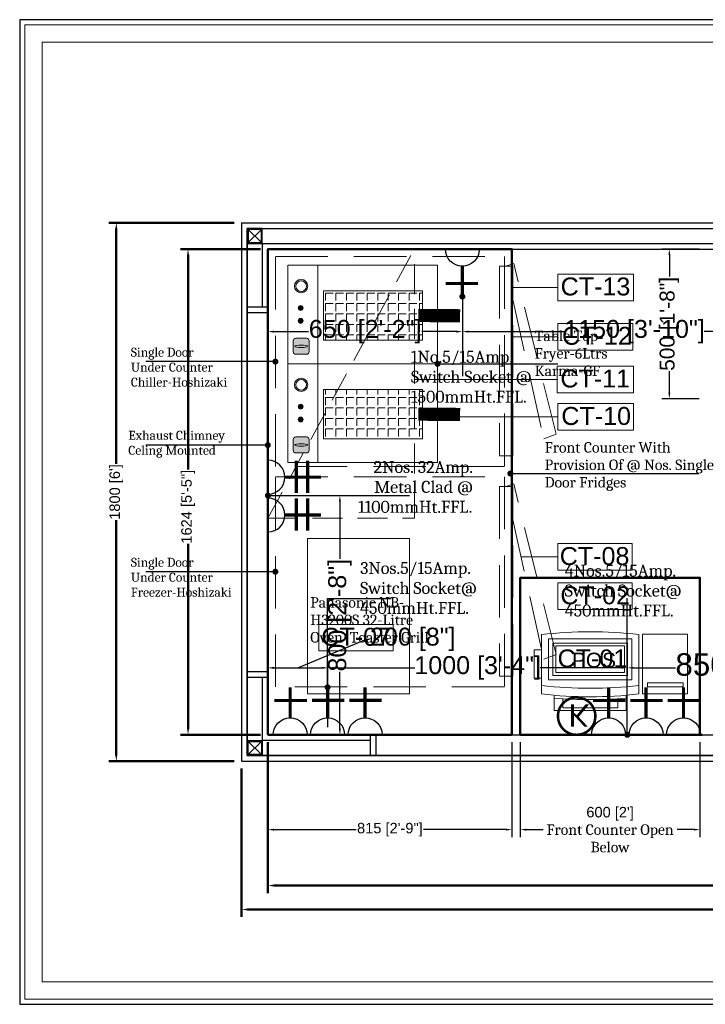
# Model space of a CAD drawing. Header units: millimetres. Extents: x 3049432 to 3056260, y -523040 to -519747.
# Tile 1 of 3: x 3049432 to 3051722, y -523040 to -519747. Entities that reach past the tile are written whole.
import ezdxf

# ---------------------------------------------------------------- set-up
doc = ezdxf.new("R2010")
doc.units = ezdxf.units.MM
doc.header["$LTSCALE"] = 1000
doc.header["$MEASUREMENT"] = 0
doc.header["$PDMODE"] = 3
doc.header["$PDSIZE"] = -1
doc.linetypes.add('DASHED', pattern=[0.75, 0.5, -0.25])
doc.linetypes.add('HIDDEN', pattern=[0.375, 0.25, -0.125])
doc.layers.get('0').update_dxf_attribs({"linetype": 'CONTINUOUS'})
doc.layers.get('Defpoints').update_dxf_attribs({"linetype": 'CONTINUOUS'})
for name, color, linetype in [('ELECTRICAL', 7, 'CONTINUOUS'), ('Equipment Name', 7, 'CONTINUOUS'), ('Exhaut Hoods', 222, 'CONTINUOUS'), ('frame', 1, 'CONTINUOUS'), ('plan', 5, 'CONTINUOUS')]:
    doc.layers.add(name, color=color, linetype=linetype)
for name, color, linetype, lineweight in [('Equip No.', 1, 'CONTINUOUS', 15), ('Equip Top Counter', 32, 'CONTINUOUS', 50), ('Equipment', 5, 'CONTINUOUS', 0), ('Equipment Hot', 1, 'CONTINUOUS', 0)]:
    doc.layers.add(name, color=color, linetype=linetype, lineweight=lineweight)
doc.styles.add('ARAIL', font='arial.ttf')
doc.styles.add('Arial', font='arial.ttf')
doc.styles.get("Standard").update_dxf_attribs({"font": 'arial.ttf'})
doc.styles.add('style12', font='BOOKOSI.TTF')
doc.dimstyles.new('TFS-Dim', dxfattribs={"dimtxt": 75, "dimasz": 20, "dimexe": 25, "dimexo": 25, "dimgap": 5, "dimtad": 0, "dimdec": 0, "dimzin": 0, "dimdsep": 46, "dimtxsty": 'Standard', "dimcen": 0.09, "dimclrd": 8, "dimclre": 8, "dimadec": 0, "dimazin": 0, "dimtfac": 1, "dimtdec": 0, "dimtofl": 0, "dimtmove": 0, "dimatfit": 3, "dimldrblk": 'DOT', "dimfxl": 0, "dimtolj": 1, "dimtzin": 0, "dimlwd": -1, "dimlwe": -1, "dimarcsym": 0})

# ---------------------------------------------------------------- blocks, each defined once
blk = doc.blocks.new('A$C45d80bff')
at = {"layer": 'Equipment', "color": 4, "linetype": 'HIDDEN', "ltscale": 0.7}
for points in [[(0, -764.9999999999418), (-702, -764.9999999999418), (-702, 0), (0, 0)], [(-666.5633288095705, -748.7052184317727), (-666.5633288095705, -793.2129012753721), (-32.40581807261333, -793.2129012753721), (-32.40581807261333, -748.7052184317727)]]:
    blk.add_lwpolyline(points, close=True, dxfattribs=at)
blk.add_lwpolyline([(-143.7919486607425, -793.2129012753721), (-609.1181229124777, -896.3920977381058), (-593.7908322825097, -938.1773582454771), (-22.6627623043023, -796.1888690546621), (-32.40581807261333, -769.6273502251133)], dxfattribs=at)
blk = doc.blocks.new('A$C79334EE4')
at = {"layer": 'Equipment', "linetype": 'Continuous'}
h = blk.add_hatch(color=2, dxfattribs=at)
h.dxf.hatch_style = 1
h.paths.add_polyline_path([(-288.9501399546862, -17.40967508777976, 0.4142135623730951), (-297.9007598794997, -26.36029501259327), (-297.9007598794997, -62.16277470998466, 0.4142135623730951), (-288.9501399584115, -71.11339463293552), (-253.1476602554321, -71.11339463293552, 0.4142135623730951), (-244.1970403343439, -62.16277471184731), (-244.1970403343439, -26.36029501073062, 0.4142135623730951), (-253.1476602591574, -17.40967508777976)])
h = blk.add_hatch(color=256, dxfattribs=at)
h.dxf.hatch_style = 1
h.paths.add_polyline_path([(-47.7077315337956, -44.15095110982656, 1), (-92.46083115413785, -44.15095110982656, 1)])
h.paths.add_polyline_path([(-52.1830414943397, -44.15095110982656, 1), (-87.98552119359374, -44.15095110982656, 1)], flags=16)
h = blk.add_hatch(color=1, dxfattribs=at)
h.dxf.hatch_style = 1
h.paths.add_polyline_path([(-193.9588170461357, -42.51174607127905, -1), (-177.8477011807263, -42.51174607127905, -1)])
h = blk.add_hatch(color=2, dxfattribs=at)
h.dxf.hatch_style = 1
h.paths.add_polyline_path([(-151.1394393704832, -42.51174607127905, -1), (-135.0283235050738, -42.51174607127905, -1)])
h = blk.add_hatch(dxfattribs=at)
h.set_pattern_fill('ANGLE', color=251, scale=5, angle=180)
h.set_pattern_definition([(180, (-22666009.72392711, 7389327.642809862), (-4.277078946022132e-15, -34.925), [25.4, -9.525]), (270, (-22666009.72392711, 7389327.642809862), (34.925, -6.415618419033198e-15), [25.4, -9.525])])
h.paths.add_polyline_path([(-251.063471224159, -449.9095026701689), (-85.2774026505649, -449.9095026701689), (-85.2774026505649, -118.9818102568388), (-251.063471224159, -118.9818102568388)])
blk.add_line((-330, -100), (0, -100), dxfattribs=at)
for points in [[(-330, 0), (0, 0), (0, -500), (-330, -500)], [(-251.063471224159, -118.9818102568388), (-85.27740265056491, -118.9818102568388), (-85.27740265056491, -449.9095026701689), (-251.063471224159, -449.9095026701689)]]:
    blk.add_lwpolyline(points, close=True, dxfattribs=at)
blk.add_lwpolyline([(-288.9501399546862, -17.40967508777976), (-253.1476602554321, -17.40967508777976, -0.414213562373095), (-244.1970403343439, -26.36029501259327), (-244.1970403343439, -62.16277471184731, -0.414213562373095), (-253.1476602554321, -71.11339463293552), (-288.9501399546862, -71.11339463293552, -0.414213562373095), (-297.9007598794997, -62.16277471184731), (-297.9007598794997, -26.36029501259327, -0.414213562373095)], format="xyb", close=True, dxfattribs=at)
at = {"layer": 'Equipment', "const_width": 44.15095111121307}
blk.add_lwpolyline([(-168.170436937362, -435.5388096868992), (-169.170436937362, -575.4131589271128)], dxfattribs=at)
at = {"layer": 'Equipment', "linetype": 'Continuous'}
for centre, radius in [((-70.08428134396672, -44.15095110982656), 22.3765498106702), ((-70.08428134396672, -44.15095110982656), 17.90123984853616), ((-185.903259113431, -42.51174607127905), 8.055557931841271), ((-143.0838814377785, -42.51174607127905), 8.055557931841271)]:
    blk.add_circle(centre, radius, dxfattribs=at)
blk.add_ellipse((-271.1518402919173, -44.26153486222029), major_axis=(-5.19873945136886e-15, -21.22546457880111), ratio=0.1925814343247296, dxfattribs=at)
blk = doc.blocks.new('_Dot')
at = {"color": 0, "linetype": 'ByBlock', "lineweight": -2}
blk.add_line((-0.5, 0), (-1, 0), dxfattribs=at)
at = {"color": 0, "linetype": 'ByBlock', "const_width": 0.5}
blk.add_lwpolyline([(-0.25, 0, 1), (0.25, 0, 1)], format="xyb", close=True, dxfattribs=at)
blk = doc.blocks.new('*D148')
at = {"layer": 'Defpoints', "color": 0}
for p in [(3051104.381453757, -522138.3045103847), (3051704.358019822, -522138.3045103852), (3051704.358019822, -522455.4997662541)]:
    blk.add_point(p, dxfattribs=at)
at = {"layer": 'Equipment Name', "color": 8}
for p, q in [((3051104.381453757, -522163.3045103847), (3051104.381453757, -522480.4997662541)), ((3051704.358019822, -522163.3045103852), (3051704.358019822, -522480.4997662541)), ((3051124.381453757, -522455.4997662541), (3051180.789247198, -522455.4997662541)), ((3051684.358019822, -522455.4997662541), (3051627.95022638, -522455.4997662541))]:
    blk.add_line(p, q, dxfattribs=at)
for points in [[(3051124.381453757, -522452.1664329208), (3051124.381453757, -522458.8330995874), (3051104.381453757, -522455.4997662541)], [(3051684.358019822, -522452.1664329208), (3051684.358019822, -522458.8330995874), (3051704.358019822, -522455.4997662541)]]:
    blk.add_solid(points, dxfattribs=at)
at = {"layer": 'Equipment Name', "color": 0, "insert": (3051404.369736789, -522455.4997662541), "char_height": 75, "width": 505.6544206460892, "attachment_point": 5}
blk.add_mtext("\\A1;{\\H0.46667x;600 [2']\\P\\A0;\\fCambria|b0|i0|c0|p18;Front Counter Open Below}", dxfattribs=at)
blk = doc.blocks.new('A$C7E433A8D')
at = {"layer": 'Equipment', "color": 114}
for p, q in [((11.984370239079, -1.724195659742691), (11.984370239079, -200.2834032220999)), ((337.400849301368, -200.2834032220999), (337.400849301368, -1.724195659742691)), ((54.53277185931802, -204.5898410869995), (54.53277185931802, -256.0690853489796)), ((294.8524476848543, -204.5898410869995), (294.8524476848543, -256.0690853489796)), ((294.8524476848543, -256.0690853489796), (54.53277185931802, -256.0690853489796))]:
    blk.add_line(p, q, dxfattribs=at)
at = {"layer": 'Equipment'}
for points in [[(0, 0), (-150, 0), (-150, -200), (0, -200)], [(-16.28209402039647, -176.8411345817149), (-135.7145891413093, -176.8411345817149), (-135.7145891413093, -162.6162252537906), (-16.28209402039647, -162.6162252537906)]]:
    blk.add_lwpolyline(points, close=True, dxfattribs=at)
at = {"layer": 'Equipment', "color": 114}
for points in [[(35.62237113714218, -153.0074014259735), (313.7628484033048, -153.0074014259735), (313.7628484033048, -15.90699619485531), (35.62237113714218, -15.90699619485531)], [(49.80517168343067, -138.824600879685), (299.5800478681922, -138.824600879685), (299.5800478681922, -30.08979673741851), (49.80517168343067, -30.08979673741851)], [(337.400849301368, -147.5018521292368), (361.984370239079, -147.5018521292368), (361.984370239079, -52.9498485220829), (337.400849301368, -52.9498485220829)]]:
    blk.add_lwpolyline(points, close=True, dxfattribs=at)
blk.add_lwpolyline([(266.4868466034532, -216.6019854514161), (266.4868466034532, -246.6138849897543), (82.89837294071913, -246.6138849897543), (82.89837294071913, -216.6019854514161)], dxfattribs=at)
for centre, radius, start, end in [((174.6926097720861, -1396.965406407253), 1404.696411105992, 83.34840695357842, 96.65159304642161), ((174.6926097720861, 1223.323408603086), 1404.696411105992, 263.3484069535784, 276.6515930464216), ((174.6926097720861, 1194.957807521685), 1404.696411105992, 263.3484069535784, 276.6515930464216), ((174.6926097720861, 1407.636830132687), 1626.830634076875, 265.7642014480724, 274.2357985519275)]:
    blk.add_arc(centre, radius, start, end, dxfattribs=at)
blk = doc.blocks.new('*D153')
at = {"layer": 'Defpoints', "color": 0}
for p in [(3050173.168552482, -522226.3045103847), (3053773.168552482, -522226.3045103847), (3053773.168552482, -522722.5374941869)]:
    blk.add_point(p, dxfattribs=at)
at = {"layer": 'Equip Top Counter', "color": 8}
for p, q in [((3050173.168552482, -522251.3045103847), (3050173.168552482, -522747.5374941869)), ((3053773.168552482, -522251.3045103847), (3053773.168552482, -522747.5374941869)), ((3050193.168552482, -522722.5374941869), (3051864.158600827, -522722.5374941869)), ((3053753.168552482, -522722.5374941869), (3052082.178504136, -522722.5374941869))]:
    blk.add_line(p, q, dxfattribs=at)
for points in [[(3050193.168552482, -522719.2041608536), (3050193.168552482, -522725.8708275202), (3050173.168552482, -522722.5374941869)], [(3053753.168552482, -522719.2041608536), (3053753.168552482, -522725.8708275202), (3053773.168552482, -522722.5374941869)]]:
    blk.add_solid(points, dxfattribs=at)
at = {"layer": 'Equip Top Counter', "color": 0, "insert": (3051973.168552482, -522722.5374941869), "char_height": 75, "attachment_point": 5}
blk.add_mtext("\\A1;{\\H0.46667x;3600 [12']}", dxfattribs=at)
blk = doc.blocks.new('*D8')
at = {"layer": 'Defpoints', "color": 0}
for p in [(3050261.168552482, -522138.3045103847), (3051076.168552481, -522138.3045103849), (3051076.168552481, -522455.4997662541)]:
    blk.add_point(p, dxfattribs=at)
at = {"layer": 'Equipment Name', "color": 8}
for p, q in [((3050261.168552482, -522163.3045103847), (3050261.168552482, -522480.4997662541)), ((3051076.168552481, -522163.3045103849), (3051076.168552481, -522480.4997662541)), ((3050281.168552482, -522455.4997662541), (3050556.399709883, -522455.4997662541)), ((3051056.168552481, -522455.4997662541), (3050780.93739508, -522455.4997662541))]:
    blk.add_line(p, q, dxfattribs=at)
for points in [[(3050281.168552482, -522452.1664329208), (3050281.168552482, -522458.8330995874), (3050261.168552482, -522455.4997662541)], [(3051056.168552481, -522452.1664329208), (3051056.168552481, -522458.8330995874), (3051076.168552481, -522455.4997662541)]]:
    blk.add_solid(points, dxfattribs=at)
at = {"layer": 'Equipment Name', "color": 0, "insert": (3050668.668552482, -522455.4997662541), "char_height": 75, "attachment_point": 5}
blk.add_mtext('\\A1;{\\H0.46667x;815 [2\'-9"]}', dxfattribs=at)
blk = doc.blocks.new('*D9')
at = {"layer": 'Defpoints', "color": 0}
for p in [(3051755.168552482, -520514.3045103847), (3051602.347533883, -521014.3045103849), (3051855.168552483, -521014.3045103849)]:
    blk.add_point(p, dxfattribs=at)
at = {"layer": 'Equipment Name', "color": 8}
for p, q in [((3051702.347533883, -520514.3045103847), (3051577.347533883, -520514.3045103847)), ((3051602.347533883, -520534.3045103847), (3051602.347533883, -520606.0977416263)), ((3051602.347533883, -520994.3045103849), (3051602.347533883, -520922.5112791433)), ((3051702.347533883, -521014.3045103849), (3051577.347533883, -521014.3045103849))]:
    blk.add_line(p, q, dxfattribs=at)
for points in [[(3051599.014200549, -520534.3045103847), (3051605.680867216, -520534.3045103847), (3051602.347533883, -520514.3045103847)], [(3051599.014200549, -520994.3045103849), (3051605.680867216, -520994.3045103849), (3051602.347533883, -521014.3045103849)]]:
    blk.add_solid(points, dxfattribs=at)
at = {"layer": 'Equipment Name', "color": 0, "insert": (3051602.347533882, -520764.3045103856), "char_height": 75, "attachment_point": 5, "rotation": 90}
blk.add_mtext('\\A1;{\\H0.66667x;500 [1\'-8"]}', dxfattribs=at)
blk = doc.blocks.new('*D154')
at = {"layer": 'Defpoints', "color": 0}
for p in [(3050261.168552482, -522138.3045103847), (3053685.168552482, -522138.3045103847), (3053685.168552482, -522642.4180466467)]:
    blk.add_point(p, dxfattribs=at)
at = {"layer": 'Equip Top Counter', "color": 8}
for p, q in [((3050261.168552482, -522163.3045103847), (3050261.168552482, -522667.4180466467)), ((3053685.168552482, -522163.3045103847), (3053685.168552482, -522667.4180466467)), ((3050281.168552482, -522642.4180466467), (3051833.742285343, -522642.4180466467)), ((3053665.168552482, -522642.4180466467), (3052112.59481962, -522642.4180466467))]:
    blk.add_line(p, q, dxfattribs=at)
for points in [[(3050281.168552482, -522639.0847133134), (3050281.168552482, -522645.75137998), (3050261.168552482, -522642.4180466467)], [(3053665.168552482, -522639.0847133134), (3053665.168552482, -522645.75137998), (3053685.168552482, -522642.4180466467)]]:
    blk.add_solid(points, dxfattribs=at)
at = {"layer": 'Equip Top Counter', "color": 0, "insert": (3051973.168552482, -522642.4180466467), "char_height": 75, "attachment_point": 5}
blk.add_mtext('\\A1;{\\H0.46667x;3424 [11\'-5"]}', dxfattribs=at)
blk = doc.blocks.new('*D152')
at = {"layer": 'Defpoints', "color": 0}
for p in [(3050173.168552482, -520426.3045103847), (3049754.584992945, -522226.3045103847), (3050173.168552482, -522226.3045103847)]:
    blk.add_point(p, dxfattribs=at)
at = {"layer": 'Equip Top Counter', "color": 8}
for p, q in [((3050148.168552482, -520426.3045103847), (3049729.584992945, -520426.3045103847)), ((3049754.584992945, -520446.3045103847), (3049754.584992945, -521232.5265911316)), ((3049754.584992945, -522206.3045103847), (3049754.584992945, -521420.0824296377)), ((3050148.168552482, -522226.3045103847), (3049729.584992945, -522226.3045103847))]:
    blk.add_line(p, q, dxfattribs=at)
for points in [[(3049751.251659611, -520446.3045103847), (3049757.918326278, -520446.3045103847), (3049754.584992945, -520426.3045103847)], [(3049751.251659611, -522206.3045103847), (3049757.918326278, -522206.3045103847), (3049754.584992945, -522226.3045103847)]]:
    blk.add_solid(points, dxfattribs=at)
at = {"layer": 'Equip Top Counter', "color": 0, "insert": (3049754.584992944, -521326.3045103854), "char_height": 75, "attachment_point": 5, "rotation": 90}
blk.add_mtext("\\A1;{\\H0.46667x;1800 [6']}", dxfattribs=at)
blk = doc.blocks.new('*D151')
at = {"layer": 'Defpoints', "color": 0}
for p in [(3050261.168552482, -520514.3045103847), (3049994.282859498, -522138.3045103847), (3050261.168552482, -522138.3045103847)]:
    blk.add_point(p, dxfattribs=at)
at = {"layer": 'Equip Top Counter', "color": 8}
for p, q in [((3050236.168552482, -520514.3045103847), (3049969.282859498, -520514.3045103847)), ((3049994.282859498, -520534.3045103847), (3049994.282859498, -521251.5333312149)), ((3049994.282859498, -522118.3045103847), (3049994.282859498, -521499.9218006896)), ((3050236.168552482, -522138.3045103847), (3049969.282859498, -522138.3045103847))]:
    blk.add_line(p, q, dxfattribs=at)
for points in [[(3049990.949526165, -520534.3045103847), (3049997.616192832, -520534.3045103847), (3049994.282859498, -520514.3045103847)], [(3049990.949526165, -522118.3045103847), (3049997.616192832, -522118.3045103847), (3049994.282859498, -522138.3045103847)]]:
    blk.add_solid(points, dxfattribs=at)
at = {"layer": 'Equip Top Counter', "color": 0, "insert": (3049994.282859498, -521375.727565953), "char_height": 75, "attachment_point": 5, "rotation": 90}
blk.add_mtext('\\A1;{\\H0.46667x;1624 [5\'-5"]}', dxfattribs=at)
blk = doc.blocks.new('A$C21C85089')
at = {"layer": 'ELECTRICAL'}
for points, const_width in [([(-41.98110809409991, 108.5298710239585), (43.37921788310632, 108.5298710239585)], 4.701560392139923), ([(0, 69.74430272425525), (0, 0)], 7.152327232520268), ([(-35.84983561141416, 30.0091596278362), (37.9873189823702, 30.0091596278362)], 7.152327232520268)]:
    blk.add_lwpolyline(points, dxfattribs=dict(at, const_width=const_width))
blk.add_arc((0, 108.5298710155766), 38.7855682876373, 180, 0, dxfattribs=at)
blk = doc.blocks.new('A$C91a2cc33')
at = {"layer": 'ELECTRICAL', "color": 21, "const_width": 9.54302275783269}
blk.add_lwpolyline([(-49.99999999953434, -120.7106781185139, 0.1989123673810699), (9.313225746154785e-10, -141.4213562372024, 0.1989123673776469), (50.00000000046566, -120.7106781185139, 0.1989123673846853), (70.71067811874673, -70.71067811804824, 0.1989123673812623), (50.00000000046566, -20.7106781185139, 0.1989123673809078), (4.656612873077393e-10, 0, 0.1989123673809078), (-49.99999999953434, -20.7106781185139, 0.1989123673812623), (-70.7106781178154, -70.71067811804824, 0.1989123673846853)], format="xyb", close=True, dxfattribs=at)
at = {"layer": 'ELECTRICAL', "color": 21, "insert": (-896.9796068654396, -30.49156973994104), "char_height": 85, "width": 1803.261844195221, "attachment_point": 1, "style": 'Arial'}
blk.add_mtext('\\A1;{\\W8.75482;   }K', dxfattribs=at)
blk = doc.blocks.new('A$C254D60C6')
at = {"layer": 'ELECTRICAL'}
for points, const_width in [([(0, 131.2660526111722), (0, 0)], 12.71524841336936), ([(45.92424807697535, 131.2660526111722), (45.92424807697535, 0)], 12.71524841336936), ([(161.2747625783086, 142.1660925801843), (161.2747625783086, -9.585598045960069)], 8.358329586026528), ([(92.32264115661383, 67.53301152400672), (-53.34961711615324, 67.53301152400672)], 12.71524841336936)]:
    blk.add_lwpolyline(points, dxfattribs=dict(at, const_width=const_width))
blk.add_arc((161.2747625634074, 67.53301152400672), 68.95212140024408, 90, 270, dxfattribs=at)
blk = doc.blocks.new('*D156')
at = {"layer": 'Defpoints', "color": 0}
for p in [(3050461.668526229, -521914.4349727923), (3050261.168552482, -522138.3045103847), (3050461.668526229, -522138.2055026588)]:
    blk.add_point(p, dxfattribs=at)
at = {"layer": 'ELECTRICAL', "color": 8}
for p, q in [((3050361.418539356, -521914.4349727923), (3050591.006370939, -521819.0469360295)), ((3050591.006370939, -521819.0469360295), (3050601.006370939, -521819.0469360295)), ((3050261.168552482, -522113.3045103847), (3050261.168552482, -521889.4349727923)), ((3050461.668526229, -522113.2055026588), (3050461.668526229, -521889.4349727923)), ((3050281.168552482, -521914.4349727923), (3050441.668526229, -521914.4349727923))]:
    blk.add_line(p, q, dxfattribs=at)
for points in [[(3050281.168552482, -521911.101639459), (3050281.168552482, -521917.7683061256), (3050261.168552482, -521914.4349727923)], [(3050441.668526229, -521911.101639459), (3050441.668526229, -521917.7683061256), (3050461.668526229, -521914.4349727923)]]:
    blk.add_solid(points, dxfattribs=at)
at = {"layer": 'ELECTRICAL', "color": 0, "insert": (3050745.09914038, -521819.0469360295), "char_height": 75, "attachment_point": 5}
blk.add_mtext('\\A1;{\\H0.8x;200 [8"]}', dxfattribs=at)
blk = doc.blocks.new('*D157')
at = {"layer": 'Defpoints', "color": 0}
for p in [(3051461.964374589, -521914.4349727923), (3050461.668526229, -522081.4184378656), (3051461.964374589, -522138.4365206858)]:
    blk.add_point(p, dxfattribs=at)
at = {"layer": 'ELECTRICAL', "color": 8}
for p, q in [((3050461.668526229, -521915.6849727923), (3050461.668526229, -521889.4349727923)), ((3051461.964374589, -521915.6849727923), (3051461.964374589, -521889.4349727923)), ((3050481.668526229, -521914.4349727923), (3050752.484936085, -521914.4349727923)), ((3051441.964374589, -521914.4349727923), (3051171.147964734, -521914.4349727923))]:
    blk.add_line(p, q, dxfattribs=at)
for points in [[(3050481.668526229, -521911.101639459), (3050481.668526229, -521917.7683061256), (3050461.668526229, -521914.4349727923)], [(3051441.964374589, -521911.101639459), (3051441.964374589, -521917.7683061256), (3051461.964374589, -521914.4349727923)]]:
    blk.add_solid(points, dxfattribs=at)
at = {"layer": 'ELECTRICAL', "color": 0, "insert": (3050961.816450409, -521914.4349727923), "char_height": 75, "attachment_point": 5}
blk.add_mtext('\\A1;{\\H0.8x;1000 [3\'-4"]}', dxfattribs=at)
blk = doc.blocks.new('*D159')
at = {"layer": 'Defpoints', "color": 0}
for p in [(3050262.550617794, -521338.4699402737), (3050261.168552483, -522138.3045103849), (3050501.629061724, -522138.3045103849)]:
    blk.add_point(p, dxfattribs=at)
at = {"layer": 'ELECTRICAL', "color": 8}
for p, q in [((3050287.550617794, -521338.4699402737), (3050526.629061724, -521338.4699402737)), ((3050501.629061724, -521358.4699402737), (3050501.629061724, -521549.4990943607)), ((3050501.629061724, -522118.3045103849), (3050501.629061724, -521927.2753562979)), ((3050286.168552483, -522138.3045103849), (3050526.629061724, -522138.3045103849))]:
    blk.add_line(p, q, dxfattribs=at)
for points in [[(3050498.295728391, -521358.4699402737), (3050504.962395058, -521358.4699402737), (3050501.629061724, -521338.4699402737)], [(3050498.295728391, -522118.3045103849), (3050504.962395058, -522118.3045103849), (3050501.629061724, -522138.3045103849)]]:
    blk.add_solid(points, dxfattribs=at)
at = {"layer": 'ELECTRICAL', "color": 0, "insert": (3050501.629061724, -521738.3872253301), "char_height": 75, "attachment_point": 5, "rotation": 90}
blk.add_mtext('\\A1;{\\H0.8x;800 [2\'-8"]}', dxfattribs=at)
blk = doc.blocks.new('*D160')
at = {"layer": 'Defpoints', "color": 0}
for p in [(3050261.168552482, -520514.3045103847), (3050910.755373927, -520571.0713426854), (3050261.168552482, -520789.9960851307)]:
    blk.add_point(p, dxfattribs=at)
at = {"layer": 'ELECTRICAL', "color": 8}
for p, q in [((3050261.168552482, -520539.3045103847), (3050261.168552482, -520814.9960851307)), ((3050910.755373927, -520596.0713426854), (3050910.755373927, -520814.9960851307)), ((3050281.168552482, -520789.9960851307), (3050396.951049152, -520789.9960851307)), ((3050890.755373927, -520789.9960851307), (3050774.972877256, -520789.9960851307))]:
    blk.add_line(p, q, dxfattribs=at)
for points in [[(3050281.168552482, -520786.6627517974), (3050281.168552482, -520793.329418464), (3050261.168552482, -520789.9960851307)], [(3050890.755373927, -520786.6627517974), (3050890.755373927, -520793.329418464), (3050910.755373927, -520789.9960851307)]]:
    blk.add_solid(points, dxfattribs=at)
at = {"layer": 'ELECTRICAL', "color": 0, "insert": (3050585.961963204, -520789.9960851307), "char_height": 75, "attachment_point": 5}
blk.add_mtext('\\A1;{\\H0.8x;650 [2\'-2"]}', dxfattribs=at)
blk = doc.blocks.new('*D161')
at = {"layer": 'Defpoints', "color": 0}
for p in [(3050910.755373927, -520571.0713426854), (3052061.042197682, -520603.8572726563), (3052061.042197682, -520789.9960851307)]:
    blk.add_point(p, dxfattribs=at)
at = {"layer": 'ELECTRICAL', "color": 8}
for p, q in [((3050910.755373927, -520596.0713426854), (3050910.755373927, -520814.9960851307)), ((3052061.042197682, -520628.8572726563), (3052061.042197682, -520814.9960851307)), ((3050930.755373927, -520789.9960851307), (3051253.258949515, -520789.9960851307)), ((3052041.042197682, -520789.9960851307), (3051718.538622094, -520789.9960851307))]:
    blk.add_line(p, q, dxfattribs=at)
for points in [[(3050930.755373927, -520786.6627517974), (3050930.755373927, -520793.329418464), (3050910.755373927, -520789.9960851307)], [(3052041.042197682, -520786.6627517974), (3052041.042197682, -520793.329418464), (3052061.042197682, -520789.9960851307)]]:
    blk.add_solid(points, dxfattribs=at)
at = {"layer": 'ELECTRICAL', "color": 0, "insert": (3051485.898785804, -520789.9960851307), "char_height": 75, "attachment_point": 5}
blk.add_mtext('\\A1;{\\H0.8x;1150 [3\'-10"]}', dxfattribs=at)
blk = doc.blocks.new('*D162')
at = {"layer": 'Defpoints', "color": 0}
for p in [(3052312.154894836, -521914.4349727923), (3051461.964374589, -522069.6545462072), (3052312.154894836, -522076.1989353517)]:
    blk.add_point(p, dxfattribs=at)
at = {"layer": 'ELECTRICAL', "color": 8}
for p, q in [((3051461.964374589, -522044.6545462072), (3051461.964374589, -521889.4349727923)), ((3052312.154894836, -522051.1989353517), (3052312.154894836, -521889.4349727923)), ((3051481.964374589, -521914.4349727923), (3051623.064068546, -521914.4349727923)), ((3052292.154894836, -521914.4349727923), (3052151.055200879, -521914.4349727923))]:
    blk.add_line(p, q, dxfattribs=at)
for points in [[(3051481.964374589, -521911.101639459), (3051481.964374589, -521917.7683061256), (3051461.964374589, -521914.4349727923)], [(3052292.154894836, -521911.101639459), (3052292.154894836, -521917.7683061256), (3052312.154894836, -521914.4349727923)]]:
    blk.add_solid(points, dxfattribs=at)
at = {"layer": 'ELECTRICAL', "color": 0, "insert": (3051887.059634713, -521914.4349727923), "char_height": 75, "attachment_point": 5}
blk.add_mtext('\\A1;850 [2\'-10"]', dxfattribs=at)

msp = doc.modelspace()

# ---------------------------------------------------------------- linework, layer by layer
at = {"layer": 'Defpoints'}
msp.add_lwpolyline([(3049431.827668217, -523039.5376333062), (3056260.006375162, -523039.5376333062), (3056260.006375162, -519746.9533552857), (3049431.827668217, -519746.9533552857)], close=True, dxfattribs=at)
at = {"layer": 'Equip No.'}
for p, q in [((3051076.168552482, -520642.0138122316), (3051229.482492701, -520642.0138122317)), ((3051079.381453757, -520806.9868546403), (3051229.482492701, -520806.9868546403)), ((3050750.390391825, -520949.724275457), (3051228.060814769, -520949.724275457)), ((3050902.200481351, -521075.0930340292), (3051229.482492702, -521075.0930340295)), ((3051229.482492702, -521543.5424976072), (3051106.744582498, -521543.283156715))]:
    msp.add_line(p, q, dxfattribs=at)
for points in [[(3051229.482492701, -520597.4646026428), (3051482.216883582, -520597.4646026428), (3051482.216883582, -520686.5630218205), (3051229.482492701, -520686.5630218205)], [(3051229.482492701, -520762.4376450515), (3051480.383150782, -520762.4376450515), (3051480.383150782, -520851.5360642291), (3051229.482492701, -520851.5360642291)], [(3051228.060814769, -520905.1750658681), (3051482.216883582, -520905.1750658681), (3051482.216883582, -520994.2734850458), (3051228.060814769, -520994.2734850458)], [(3051229.482492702, -521030.5438244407), (3051482.216883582, -521030.5438244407), (3051482.216883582, -521119.6422436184), (3051229.482492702, -521119.6422436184)], [(3051229.482492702, -521498.9932880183), (3051478.190284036, -521498.9932880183), (3051478.190284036, -521588.091707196), (3051229.482492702, -521588.091707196)], [(3051229.482492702, -521630.3023171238), (3051478.190284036, -521630.3023171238), (3051478.190284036, -521719.4007363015), (3051229.482492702, -521719.4007363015)], [(3050431.168835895, -521768.9124587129), (3050679.876627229, -521768.9124587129), (3050679.876627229, -521858.0108778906), (3050431.168835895, -521858.0108778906)], [(3051223.302183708, -521841.3363833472), (3051453.052034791, -521841.3363833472), (3051453.052034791, -521930.4348025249), (3051223.302183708, -521930.4348025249)]]:
    msp.add_lwpolyline(points, close=True, dxfattribs=at)
at = {"layer": 'Equip Top Counter'}
for points in [[(3050261.168552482, -522138.3045103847), (3051076.168552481, -522138.3045103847), (3051076.168552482, -520514.3045103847), (3050261.168552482, -520514.3045103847)], [(3051704.381453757, -522138.3045103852), (3051104.381453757, -522138.3045103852), (3051104.381453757, -521613.3045103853), (3051704.381453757, -521613.3045103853)]]:
    msp.add_lwpolyline(points, close=True, dxfattribs=at)
at = {"layer": 'Equipment'}
for points in [[(3049448.533694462, -523022.8316070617), (3056243.300348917, -523022.8316070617), (3056243.300348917, -519763.6593815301), (3049448.533694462, -519763.6593815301)], [(3049507.315124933, -522964.0501765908), (3056184.518918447, -522964.0501765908), (3056184.518918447, -519822.4408120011), (3049507.315124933, -519822.4408120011)], [(3050733.792522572, -522001.728490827), (3050733.792522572, -521481.728490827), (3050393.792522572, -521481.728490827), (3050393.792522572, -522001.728490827)]]:
    msp.add_lwpolyline(points, close=True, dxfattribs=at)
at = {"layer": 'Exhaut Hoods', "linetype": 'DASHED', "lineweight": 0, "ltscale": 0.2}
msp.add_line((3050261.168552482, -521414.3045103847), (3050750.390391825, -520514.3045103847), dxfattribs=at)
msp.add_lwpolyline([(3050750.390391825, -521414.3045103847), (3050750.390391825, -520514.3045103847), (3050260.390391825, -520514.3045103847), (3050260.390391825, -521414.3045103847)], close=True, dxfattribs=at)
at = {"layer": 'frame', "color": 8}
for p, q in [((3050195.168552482, -520492.3045103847), (3050239.168552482, -520448.3045103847)), ((3050195.168552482, -520448.3045103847), (3050239.168552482, -520492.3045103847)), ((3050195.168552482, -522160.3045103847), (3050239.168552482, -522204.3045103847)), ((3050195.168552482, -522204.3045103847), (3050239.168552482, -522160.3045103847))]:
    msp.add_line(p, q, dxfattribs=at)
at = {"layer": 'frame'}
for points in [[(3050192.168552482, -520495.3045103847), (3050242.168552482, -520495.3045103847), (3050242.168552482, -520445.3045103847), (3050192.168552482, -520445.3045103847)], [(3050195.168552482, -520492.3045103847), (3050239.168552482, -520492.3045103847), (3050239.168552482, -520448.3045103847), (3050195.168552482, -520448.3045103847)], [(3050192.168552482, -522157.3045103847), (3050242.168552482, -522157.3045103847), (3050242.168552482, -522207.3045103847), (3050192.168552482, -522207.3045103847)], [(3050195.168552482, -522160.3045103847), (3050239.168552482, -522160.3045103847), (3050239.168552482, -522204.3045103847), (3050195.168552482, -522204.3045103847)]]:
    msp.add_lwpolyline(points, close=True, dxfattribs=at)
at = {"layer": 'plan', "color": 2}
for p, q in [((3050173.168552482, -520426.3045103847), (3050173.168552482, -522226.3045103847)), ((3050173.168552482, -520426.3045103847), (3053773.168552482, -520426.3045103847)), ((3050192.168552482, -520445.3045103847), (3050192.168552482, -522207.3045103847)), ((3050192.168552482, -520445.3045103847), (3053754.168552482, -520445.3045103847)), ((3050242.168552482, -520495.3045103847), (3050242.168552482, -520707.3045103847)), ((3050242.168552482, -520495.3045103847), (3053704.168552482, -520495.3045103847)), ((3050261.168552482, -520514.3045103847), (3050261.168552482, -520726.3045103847)), ((3050261.168552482, -520514.3045103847), (3053685.168552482, -520514.3045103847)), ((3050192.168552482, -520707.3045103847), (3050261.168552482, -520707.3045103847)), ((3050192.168552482, -520726.3045103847), (3050261.168552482, -520726.3045103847)), ((3050192.168552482, -521926.3045103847), (3050261.168552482, -521926.3045103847)), ((3050261.168552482, -521926.3045103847), (3050261.168552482, -522138.3045103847)), ((3050192.168552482, -521945.3045103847), (3050261.168552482, -521945.3045103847)), ((3050242.168552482, -521945.3045103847), (3050242.168552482, -522157.3045103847)), ((3050604.168552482, -522157.3045103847), (3050242.168552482, -522157.3045103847)), ((3050623.168552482, -522138.3045103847), (3050261.168552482, -522138.3045103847)), ((3050604.168552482, -522207.3045103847), (3050604.168552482, -522138.3045103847)), ((3050623.168552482, -522207.3045103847), (3050623.168552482, -522138.3045103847)), ((3050173.168552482, -522226.3045103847), (3053773.168552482, -522226.3045103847)), ((3050192.168552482, -522207.3045103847), (3053754.168552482, -522207.3045103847))]:
    msp.add_line(p, q, dxfattribs=at)
at = {"layer": 'plan', "color": 3}
for p, q in [((3050261.168552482, -522138.3045103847), (3050261.168552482, -520514.3045103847)), ((3050811.082378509, -522138.3045103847), (3050261.168552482, -522138.3045103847)), ((3050811.082378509, -522138.3045103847), (3053323.168552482, -522138.3045103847))]:
    msp.add_line(p, q, dxfattribs=at)
at = {"layer": 'plan', "color": 2}
msp.add_lwpolyline([(3053704.168552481, -521632.3045103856), (3053754.168552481, -521632.3045103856), (3053754.168552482, -522207.3045103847), (3050192.168552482, -522207.3045103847), (3050192.168552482, -520445.3045103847), (3053754.168552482, -520445.3045103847), (3053754.168552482, -520694.3045103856), (3053685.168552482, -520694.3045103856)], dxfattribs=at)

# ---------------------------------------------------------------- block references
at = {"layer": 'ELECTRICAL'}
for name, p, xscale, yscale, zscale, rotation in [('A$C21C85089', (3050910.809303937, -520673.2035278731), -1.464380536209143, 1.464380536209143, 1.464380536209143, 0.03025453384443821), ('A$C254D60C6', (3050394.012676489, -521221.3657320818), 0.8237140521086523, 0.8237140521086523, 0.8237140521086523, 180.000000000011), ('A$C254D60C6', (3050394.012676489, -521347.700302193), 0.8237140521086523, 0.8237140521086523, 0.8237140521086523, 180.000000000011), ('A$C21C85089', (3050335.560940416, -521979.343039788), -1.464380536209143, 1.464380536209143, 1.464380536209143, 180.0302545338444), ('A$C21C85089', (3050460.560922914, -521979.2770346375), -1.464380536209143, 1.464380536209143, 1.464380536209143, 180.0302545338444), ('A$C21C85089', (3050585.560905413, -521979.2110294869), -1.464380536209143, 1.464380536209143, 1.464380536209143, 180.0302545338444), ('A$C21C85089', (3051399.467316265, -521979.574057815), -1.464380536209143, 1.464380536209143, 1.464380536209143, 180.0302545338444), ('A$C21C85089', (3051524.467298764, -521979.5080526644), -1.464380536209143, 1.464380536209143, 1.464380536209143, 180.0302545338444), ('A$C21C85089', (3051649.467281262, -521979.4420475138), -1.464380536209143, 1.464380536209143, 1.464380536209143, 180.0302545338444), ('A$C91a2cc33', (3051292.623055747, -522138.2739787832), -0.8838834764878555, 0.8838834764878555, 0.8838834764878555, 180)]:
    msp.add_blockref(name, p, dxfattribs=dict(at, xscale=xscale, yscale=yscale, zscale=zscale, rotation=rotation))
at = {"layer": 'Equipment', "rotation": 89.99999999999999}
for p in [(3050286.168552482, -520539.3045103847), (3050286.168552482, -521276.0866803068)]:
    msp.add_blockref('A$C45d80bff', p, dxfattribs=at)
at = {"layer": 'Equipment', "xscale": -1}
msp.add_blockref('A$C7E433A8D', (3051512.86971902, -521801.4283941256), dxfattribs=at)
at = {"layer": 'Equipment Hot', "ltscale": 8, "rotation": 90}
for p in [(3050327.950484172, -520567.9116646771), (3050327.950484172, -520897.9116646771)]:
    msp.add_blockref('A$C79334EE4', p, dxfattribs=at)

# ---------------------------------------------------------------- texts
at = {"layer": 'ELECTRICAL', "color": 7, "char_height": 40, "width": 604.0749716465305, "style": 'ARAIL'}
for s, insert, attachment_point in [('{\\fCambria|b0|i0|c0|p18;1No.5/15Amp.\\PSwitch Socket @ 1500mmHt.FFL.}', (3050739.196627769, -521028.1590918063, -4.736637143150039e-08), 7), ('{\\fCambria|b0|i0|c0|p18;3Nos.5/15Amp.\\PSwitch Socket@ 450mmHt.FFL.}', (3050569.155760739, -521560.564283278, -4.736637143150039e-08), 1), ('{\\fCambria|b0|i0|c0|p18;4Nos.5/15Amp.\\PSwitch Socket@ 450mmHt.FFL.}', (3051253.030121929, -521569.2674012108, -4.736637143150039e-08), 1)]:
    msp.add_mtext(s, dxfattribs=dict(at, insert=insert, attachment_point=attachment_point))
at = {"layer": 'ELECTRICAL', "color": 0, "insert": (3050946.133419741, -521396.4883809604, -1117.388292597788), "char_height": 40, "width": 406.8293783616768, "attachment_point": 9, "style": 'style12'}
msp.add_mtext('{\\fCambria|b0|i0|c0|p18;\\C7;2Nos. 32Amp.\\PMetal Clad @ \\P1100mmHt.FFL\\fArial|b0|i0|c0|p34;.}', dxfattribs=at)
at = {"layer": 'Equip No.', "color": 7, "char_height": 60, "attachment_point": 1, "style": 'Arial'}
for s, insert in [('{\\W5.52283;  }CT-13', (3050981.957335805, -520609.0479719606, 1117.388292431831)), ('{\\W5.52942;  }CT-12', (3050986.425282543, -520774.0210143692, 1117.388292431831)), ('{\\W5.64717;  }CT-11', (3050975.228887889, -520916.7584351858, 1117.388292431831)), ('{\\W5.52503;  }CT-10', (3050984.119316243, -521042.1271937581, 1117.388292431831)), ('{\\W5.52151;  }CT-08', (3050978.972590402, -521510.5766573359, 1117.388292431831)), ('{\\W5.52942;  }CT-02', (3050980.681111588, -521641.8856864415, 1117.388292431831)), ('{\\W5.52283;  }CT-07', (3050182.367454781, -521780.4958280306, 1117.388292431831)), ('{\\W5.64717;  }CT-01', (3050965.998283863, -521852.9197526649, 1117.388292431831))]:
    msp.add_mtext_dynamic_manual_height_columns(s, width=739.3571967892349, gutter_width=15, heights=[46.53478854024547], dxfattribs=dict(at, insert=insert))
at = {"layer": 'Equipment Name', "attachment_point": 1}
for s, insert, char_height, width in [('{\\fCambria|b0|i0|c0|p18;Table Top \\PFryer-6Ltrs \\PKarma-GF}', (3051152.463519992, -520786.7075772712), 35, 923.592124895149), ('{\\fCambria|b0|i0|c0|p18;Single Door \\PUnder Counter Chiller-Hoshizaki}', (3049803.280436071, -520843.8374864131), 30, 416.5112033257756), ('{\\fCambria|b0|i0|c0|p18;Exhaust Chimney Celing Mounted}', (3049794.773496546, -521121.74346585), 30, 347.3492413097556), ('{\\fCambria|b0|i0|c0|p18;Single Door \\PUnder Counter Freezer-Hoshizaki}', (3049803.280436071, -521546.3697779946), 30, 416.5112033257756), ('{\\fCambria|b0|i0|c0|p18;Panasonic NB-\\PH3200S 32-Litre \\POven  Toaster Grill}', (3050402.68718534, -521677.9712001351), 35, 566.4875706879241)]:
    msp.add_mtext(s, dxfattribs=dict(at, insert=insert, char_height=char_height, width=width))
at = {"layer": 'Equipment Name', "insert": (3051186.005974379, -521159.6222303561), "char_height": 35, "attachment_point": 1}
msp.add_mtext_dynamic_manual_height_columns('{\\fCambria|b0|i0|c0|p18;Front Counter With Provision Of @ Nos. Single Door Fridges}', width=574.4420469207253, gutter_width=12.5, heights=[0], dxfattribs=at)
at = {"layer": 'Equipment Name', "insert": (3051102.149978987, -521863.6862056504, 1117.388292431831), "char_height": 49.99999999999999, "width": 487.8537591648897, "attachment_point": 1, "style": 'Arial'}
msp.add_mtext('\\A1;{\\W9.001645; }POS', dxfattribs=at)

# ---------------------------------------------------------------- dimensions: what is measured, and where the dimension line sits
at = {"layer": 'ELECTRICAL'}
for base, p2, picture, middle in [((3050261.168552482, -520789.9960851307), (3050261.168552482, -520514.3045103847), '*D160', (3050585.961963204, -520789.9960851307)), ((3052061.042197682, -520789.9960851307), (3052061.042197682, -520603.8572726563), '*D161', (3051485.898785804, -520789.9960851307))]:
    dim = msp.add_linear_dim(base=base, p1=(3050910.755373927, -520571.0713426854), p2=p2, text='{\\H0.8x;<>}', dimstyle='TFS-Dim', dxfattribs=at)
    dim.commit()
    dim.dimension.update_dxf_attribs({"geometry": picture, "text_midpoint": middle})
dim = msp.add_linear_dim(base=(3050501.629061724, -522138.3045103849), p1=(3050262.550617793, -521338.4699402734), p2=(3050261.168552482, -522138.3045103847), angle=90, text='{\\H0.8x;<>}', dimstyle='TFS-Dim', dxfattribs=at)
dim.commit()
dim.dimension.update_dxf_attribs({"geometry": '*D159', "text_midpoint": (3050501.629061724, -521738.3872253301)})
dim = msp.add_linear_dim(base=(3050461.668526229, -521914.4349727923), p1=(3050261.168552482, -522138.3045103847), p2=(3050461.668526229, -522138.2055026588), text='{\\H0.8x;<>}', dimstyle='TFS-Dim', override={"dimtmove": 1}, dxfattribs=at)
dim.commit()
dim.dimension.update_dxf_attribs({"geometry": '*D156', "text_midpoint": (3050606.006370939, -521819.0469360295), "dimtype": 160})
dim = msp.add_linear_dim(base=(3051461.964374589, -521914.4349727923), p1=(3050461.668526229, -522081.4184378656), p2=(3051461.964374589, -522138.4365206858), text='{\\H0.8x;<>}', dimstyle='TFS-Dim', override={"dimfxl": 1.25, "dimfxlon": 1, "dimtfill": 1, "dimtfillclr": 256, "dimarcsym": 1}, dxfattribs=at)
dim.commit()
dim.dimension.update_dxf_attribs({"geometry": '*D157', "text_midpoint": (3050961.816450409, -521914.4349727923)})
dim = msp.add_linear_dim(base=(3052312.154894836, -521914.4349727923), p1=(3051461.964374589, -522069.6545462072), p2=(3052312.154894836, -522076.1989353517), dimstyle='TFS-Dim', dxfattribs=at)
dim.commit()
dim.dimension.update_dxf_attribs({"geometry": '*D162', "text_midpoint": (3051887.059634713, -521914.4349727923)})
at = {"layer": 'Equip Top Counter'}
dim = msp.add_linear_dim(base=(3049754.584992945, -522226.3045103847), p1=(3050173.168552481, -520426.3045103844), p2=(3050173.168552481, -522226.3045103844), angle=270, text='{\\H0.46667x;<>}', dimstyle='TFS-Dim', dxfattribs=at)
dim.commit()
dim.dimension.update_dxf_attribs({"geometry": '*D152', "text_midpoint": (3049754.584992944, -521326.3045103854)})
dim = msp.add_linear_dim(base=(3049994.282859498, -522138.3045103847), p1=(3050261.168552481, -520514.3045103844), p2=(3050261.168552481, -522138.3045103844), angle=270, text='{\\H0.46667x;<>}', dimstyle='TFS-Dim', dxfattribs=at)
dim.commit()
dim.dimension.update_dxf_attribs({"geometry": '*D151', "text_midpoint": (3049994.282859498, -521375.727565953), "dimtype": 160})
for base, p1, p2, picture, middle in [((3053685.168552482, -522642.4180466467), (3050261.168552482, -522138.3045103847), (3053685.168552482, -522138.3045103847), '*D154', (3051973.168552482, -522642.4180466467)), ((3053773.168552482, -522722.5374941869), (3050173.168552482, -522226.3045103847), (3053773.168552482, -522226.3045103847), '*D153', (3051973.168552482, -522722.5374941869))]:
    dim = msp.add_linear_dim(base=base, p1=p1, p2=p2, text='{\\H0.46667x;<>}', dimstyle='TFS-Dim', dxfattribs=at)
    dim.commit()
    dim.dimension.update_dxf_attribs({"geometry": picture, "text_midpoint": middle})
at = {"layer": 'Equipment Name'}
dim = msp.add_linear_dim(base=(3051602.347533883, -521014.3045103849), p1=(3051755.168552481, -520514.3045103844), p2=(3051855.168552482, -521014.3045103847), angle=90, text='{\\H0.66667x;<>}', dimstyle='TFS-Dim', override={"dimfxl": 100, "dimfxlon": 1, "dimtfill": 1, "dimtfillclr": 256, "dimarcsym": 1}, dxfattribs=at)
dim.commit()
dim.dimension.update_dxf_attribs({"geometry": '*D9', "text_midpoint": (3051602.347533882, -520764.3045103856)})
for base, p1, p2, text, picture, middle in [((3051076.168552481, -522455.4997662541), (3050261.168552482, -522138.3045103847), (3051076.168552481, -522138.3045103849), '{\\H0.46667x;<>}', '*D8', (3050668.668552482, -522455.4997662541)), ((3051704.358019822, -522455.4997662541), (3051104.381453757, -522138.3045103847), (3051704.358019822, -522138.3045103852), '{\\H0.46667x;<>\\P\\A0;\\fCambria|b0|i0|c0|p18;Front Counter Open Below}', '*D148', (3051404.369736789, -522455.4997662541))]:
    dim = msp.add_linear_dim(base=base, p1=p1, p2=p2, text=text, dimstyle='TFS-Dim', dxfattribs=at)
    dim.commit()
    dim.dimension.update_dxf_attribs({"geometry": picture, "text_midpoint": middle})

# ---------------------------------------------------------------- leaders
at = {"layer": 'ELECTRICAL'}
for points in [[(3050910.755373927, -520672.784702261), (3050910.755373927, -520939.4176584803)], [(3050261.202095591, -521338.4699402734), (3050734.127541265, -521338.4699402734)], [(3050460.560922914, -521979.2770346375), (3050460.560922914, -521682.9802285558), (3050672.944982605, -521682.9802285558)]]:
    msp.add_leader(points, dimstyle='TFS-Dim', override={"dimgap": 5, "dimtad": 0, "dimfxl": 1.25, "dimfxlon": 1, "dimtfill": 1, "dimtfillclr": 256, "dimarcsym": 1}, dxfattribs=at)
at = {"layer": 'ELECTRICAL', "lineweight": -2}
msp.add_leader([(3051461.964374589, -522138.4646708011), (3051461.964374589, -521681.4442368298)], dimstyle='TFS-Dim', override={"dimgap": 5, "dimtad": 0, "dimfxl": 1.25, "dimfxlon": 1, "dimtfill": 1, "dimarcsym": 1}, dxfattribs=at)
at = {"layer": 'Equipment Name'}
for points, override in [([(3050286.168552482, -520890.3045103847), (3049853.777777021, -520890.3045103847)], {"dimgap": 5, "dimtad": 0, "dimfxl": 100, "dimfxlon": 1, "dimtfill": 1, "dimtfillclr": 256, "dimarcsym": 1}), ([(3050827.950484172, -520897.9116646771), (3051229.482492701, -520897.9116646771)], {"dimgap": 5, "dimtad": 0, "dimfxl": 100, "dimfxlon": 1, "dimtfill": 1, "dimtfillclr": 256, "dimarcsym": 1}), ([(3050260.775749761, -521169.4692014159), (3049853.747293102, -521169.4692014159)], {"dimgap": 5, "dimtad": 0, "dimfxl": 1.25, "dimfxlon": 1, "dimtfill": 1, "dimtfillclr": 256, "dimarcsym": 1}), ([(3050286.168552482, -521592.8368019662), (3049853.777777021, -521592.8368019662)], {"dimgap": 5, "dimtad": 0, "dimfxl": 100, "dimfxlon": 1, "dimtfill": 1, "dimtfillclr": 256, "dimarcsym": 1})]:
    msp.add_leader(points, dimstyle='TFS-Dim', override=override, dxfattribs=at)
msp.add_leader([(3051071.168552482, -521264.5612784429), (3051701.182768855, -521264.5612784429)], dimstyle='TFS-Dim', dxfattribs=at)

doc.saveas('drawing.dxf')
